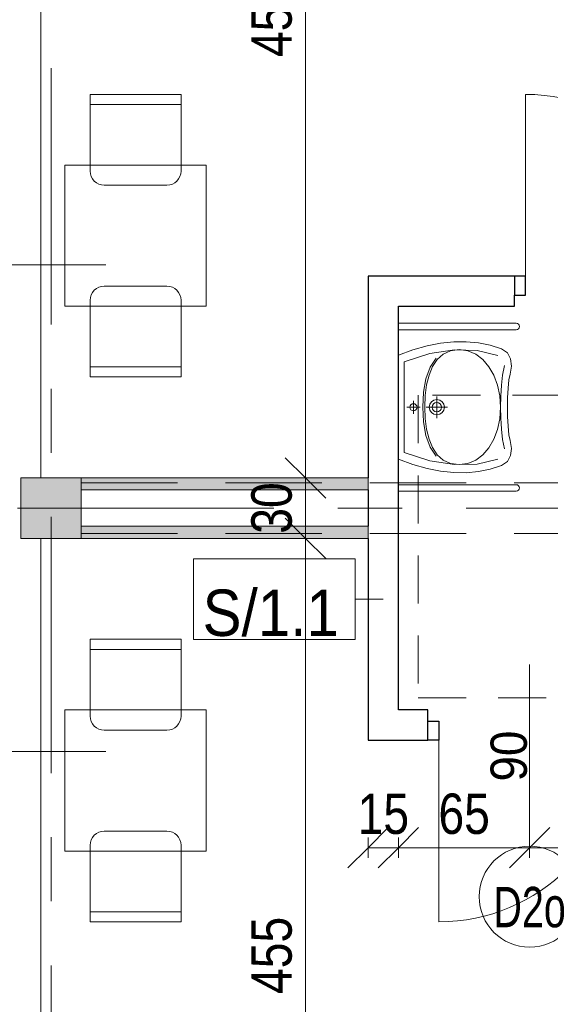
# Model space of a CAD drawing. Header units: centimetres. Extents: x -1631 to 1829, y -257 to 3158.
# Tile 8 of 129: x -1228 to -965, y 642 to 1130. Entities that reach past the tile are written whole.
import ezdxf

# ---------------------------------------------------------------- set-up
doc = ezdxf.new("R2010")
doc.units = ezdxf.units.CM
for name, pattern in [('Oś', [222.25, 127, -31.75, 31.75, -31.75]), ('Ponad', [39.688, 23.813, -15.875]), ('Ukryte', [71.438, 47.625, -23.813])]:
    doc.linetypes.add(name, pattern=pattern)
for name, color, linetype, lineweight in [('A-ANNO-DIMS', 211, 'Continuous', 13), ('A-ANNO-DIMS-100', 211, 'Continuous', 13), ('A-ANNO-NOTE', 131, 'Continuous', 9), ('A-DETL-GENF', 92, 'Continuous', 9), ('A-DETL-HDLN', 90, 'Ukryte', 9), ('A-DETL-MEDM', 33, 'Continuous', 13), ('A-DOOR', 31, 'Continuous', 13), ('A-FLOR-OVHD', 1, 'Ponad', 9), ('A-GLAZ-IDEN', 152, 'Continuous', 13), ('A-WALL', 113, 'Continuous', 13), ('A-WALL-IDEN', 211, 'Continuous', 13), ('I-FURN', 30, 'Continuous', 9), ('P-SANR-FIXT', 6, 'Continuous', 9), ('S-COLS', 52, 'Continuous', 13), ('S-GRID', 1, 'Continuous', 13)]:
    doc.layers.add(name, color=color, linetype=linetype, lineweight=lineweight)
doc.layers.add('A-WALL-PATT', color=111, linetype='Continuous', lineweight=13, plot=False)
doc.styles.add('Arial', font='arial.ttf', dxfattribs={"width": 0.9, "height": 18})
doc.styles.add('Arial Narrow_5', font='ARIALN.TTF', dxfattribs={"height": 20})
doc.styles.add('Arial_1', font='arial.ttf', dxfattribs={"width": 0.7, "height": 20})
doc.styles.add('Arial_12', font='arial.ttf', dxfattribs={"width": 0.9, "height": 23})
doc.styles.add('Arial_13', font='arial.ttf', dxfattribs={"height": 0.2})
doc.dimstyles.new('Diagonal_1_100__0__wewnętrzne', dxfattribs={"dimscale": 30.48, "dimtxt": 20.468619, "dimasz": 0.656168, "dimexe": 0.164042, "dimexo": 0.0625, "dimgap": 0.032808, "dimtad": 1, "dimdec": 0, "dimdsep": 46, "dimtxsty": 'Arial Narrow_5', "dimblk1": 'OBLIQUE', "dimblk2": 'OBLIQUE', "dimsah": 1, "dimcen": 0.09, "dimazin": 0, "dimtfac": 1, "dimtdec": 4, "dimtix": 1, "dimtmove": 0, "dimatfit": 3, "dimfxl": 0.164042, "dimfxlon": 1, "dimtvp": 1, "dimtolj": 1, "dimtzin": 0, "dimarcsym": 2})
doc.dimstyles.new('Diagonal_1_100__0__wewnętrzne_2', dxfattribs={"dimscale": 30.48, "dimtxt": 20.468619, "dimasz": 0.656168, "dimexe": 0.164042, "dimexo": 0.0625, "dimgap": 0.032808, "dimtad": 1, "dimdec": 0, "dimdsep": 46, "dimtxsty": 'Arial Narrow_5', "dimblk1": 'OBLIQUE', "dimblk2": 'OBLIQUE', "dimsah": 1, "dimcen": 0.09, "dimazin": 0, "dimtfac": 1, "dimtdec": 4, "dimtix": 1, "dimtmove": 2, "dimatfit": 3, "dimfxl": 0.164042, "dimfxlon": 1, "dimtvp": 1, "dimtolj": 1, "dimtzin": 0, "dimarcsym": 2})

# ---------------------------------------------------------------- blocks, each defined once
blk = doc.blocks.new('M_Concrete-Square-Column - 300 x 300mm-1795931-6_piętro IV __13_80 m_ - stan projektowany')
at = {"layer": 'S-COLS', "lineweight": 9}
blk.add_hatch(color=254, dxfattribs=at).paths.add_polyline_path([(15, -15), (15, 15), (-15, 15), (-15, -15)], flags=0)
for p, q in [((15, 15), (-15, 15)), ((-15, 15), (-15, -15)), ((15, -15), (15, 15)), ((-15, -15), (15, -15))]:
    blk.add_line(p, q, dxfattribs=at)
blk = doc.blocks.new('Blat - Blat-1285693-6_piętro IV __13_80 m_ - stan projektowany')
at = {"layer": 'I-FURN'}
for p, q in [((0, 70), (0, 0)), ((70, 70), (0, 70)), ((70, 0), (70, 70)), ((0, 0), (70, 0))]:
    blk.add_line(p, q, dxfattribs=at)
blk = doc.blocks.new('Blat - Blat-1285996-6_piętro IV __13_80 m_ - stan projektowany')
at = {"layer": 'I-FURN'}
for p, q in [((0, 0), (70, 0)), ((0, -70), (0, 0)), ((70, 0), (70, -70)), ((70, -70), (0, -70))]:
    blk.add_line(p, q, dxfattribs=at)
blk = doc.blocks.new('DRZWI 1S - automatyczna etykieta - Drzwi 90 _łazienkowe_-2364279-6_piętro IV __13_80 m_ - stan projektowany')
at = {"layer": 'A-DETL-GENF'}
for p, q in [((-50.5, 7.5), (-50.5, -2)), ((-45, 7.5), (-50.5, 7.5)), ((-45, -2), (-45, 7.5)), ((50.5, 7.5), (45, 7.5)), ((45, 7.5), (45, -2)), ((50.5, -2), (50.5, 7.5)), ((-50.5, -2), (-45, -2)), ((45, -2), (50.5, -2))]:
    blk.add_line(p, q, dxfattribs=at)
at = {"layer": 'A-DETL-MEDM', "lineweight": 25}
for p, q in [((-45, 7.5), (-50.5, 7.5)), ((-50.5, 7.5), (-50.5, -2)), ((-45, -2), (-45, 7.5)), ((45, -2), (45, 7.5)), ((45, 7.5), (50.5, 7.5)), ((50.5, 7.5), (50.5, -2)), ((-50.5, -2), (-45, -2)), ((50.5, -2), (45, -2))]:
    blk.add_line(p, q, dxfattribs=at)
at = {"layer": 'A-DOOR'}
blk.add_line((45, 7.5), (45, 97.5), dxfattribs=at)
blk.add_arc((45, 7.5), 90, 90, 180, dxfattribs=at)
blk = doc.blocks.new('DRZWI 1S - automatyczna etykieta - Drzwi 90 _łazienkowe_-2364283-6_piętro IV __13_80 m_ - stan projektowany')
at = {"layer": 'A-DETL-GENF'}
for p, q in [((-50.5, 2), (-45, 2)), ((-50.5, -7.5), (-50.5, 2)), ((-45, 2), (-45, -7.5)), ((45, 2), (50.5, 2)), ((45, -7.5), (45, 2)), ((50.5, 2), (50.5, -7.5)), ((-45, -7.5), (-50.5, -7.5)), ((50.5, -7.5), (45, -7.5))]:
    blk.add_line(p, q, dxfattribs=at)
at = {"layer": 'A-DETL-MEDM', "lineweight": 25}
for p, q in [((-50.5, -7.5), (-50.5, 2)), ((-50.5, 2), (-45, 2)), ((-45, 2), (-45, -7.5)), ((45, 2), (45, -7.5)), ((50.5, 2), (45, 2)), ((50.5, -7.5), (50.5, 2)), ((-45, -7.5), (-50.5, -7.5)), ((45, -7.5), (50.5, -7.5))]:
    blk.add_line(p, q, dxfattribs=at)
at = {"layer": 'A-DOOR'}
blk.add_line((45, -7.5), (45, -97.5), dxfattribs=at)
blk.add_arc((45, -7.5), 90, 180, 270, dxfattribs=at)
blk = doc.blocks.new('umywalka dla N_65x56 koło - Type 1-2359174-6_piętro IV __13_80 m_ - stan projektowany')
at = {"layer": 'P-SANR-FIXT'}
for p, q in [((-29.1, 65.9), (-29.1, 7.5)), ((-25.9, 65.9), (-25.9, 7.5)), ((-7.9, 63.51), (-11.49, 63.08)), ((-3.96, 62.78), (-7.9, 63.51)), ((32.9, 63.51), (28.96, 62.78)), ((36.49, 63.08), (32.9, 63.51)), ((50.9, 65.9), (50.9, 7.5)), ((54.1, 7.5), (54.1, 65.9)), ((-16.38, 58.62), (-18.22, 53.01)), ((-14.43, 61.47), (-16.38, 58.62)), ((-11.49, 63.08), (-14.43, 61.47)), ((-8.14, 60.01), (-3.44, 59.13)), ((-1.14, 62.22), (-3.96, 62.78)), ((-3.44, 59.13), (1.64, 58.58)), ((3.08, 61.79), (-1.14, 62.22)), ((1.64, 58.58), (6.99, 58.24)), ((7.9, 61.54), (3.08, 61.79)), ((12.5, 61.51), (7.9, 61.54)), ((17.1, 61.54), (12.5, 61.51)), ((21.92, 61.79), (17.1, 61.54)), ((17.98, 58.24), (23.33, 58.58)), ((26.14, 62.22), (21.92, 61.79)), ((23.33, 58.58), (28.41, 59.13)), ((28.96, 62.78), (26.14, 62.22)), ((28.41, 59.13), (33.11, 60.01)), ((39.43, 61.47), (36.49, 63.08)), ((41.38, 58.62), (39.43, 61.47)), ((43.22, 53.01), (41.38, 58.62)), ((-13.17, 56.78), (-15.64, 46.48)), ((-3.33, 54.72), (-7.59, 52.29)), ((1.52, 56.54), (-3.33, 54.72)), ((6.84, 57.67), (1.52, 56.54)), ((12.52, 58.06), (6.84, 57.67)), ((6.99, 58.24), (12.48, 58.02)), ((12.48, 58.02), (17.98, 58.24)), ((18.18, 57.67), (12.52, 58.06)), ((23.49, 56.54), (18.18, 57.67)), ((28.31, 54.72), (23.49, 56.54)), ((32.54, 52.29), (28.31, 54.72)), ((40.64, 46.48), (38.17, 56.78)), ((-18.22, 53.01), (-19.42, 47.19)), ((-11.11, 49.31), (-13.79, 45.83)), ((-7.59, 52.29), (-11.11, 49.31)), ((36.03, 49.31), (32.54, 52.29)), ((38.68, 45.83), (36.03, 49.31)), ((44.42, 47.19), (43.22, 53.01)), ((-19.42, 47.19), (-19.97, 41.14)), ((-15.64, 46.48), (-15.95, 35.24)), ((-13.79, 45.83), (-15.49, 41.92)), ((40.36, 41.92), (38.68, 45.83)), ((40.95, 35.24), (40.64, 46.48)), ((44.97, 41.14), (44.42, 47.19)), ((-19.97, 41.14), (-19.89, 34.88)), ((-15.49, 41.92), (-16.08, 37.64)), ((40.95, 37.64), (40.36, 41.92)), ((44.89, 34.88), (44.97, 41.14)), ((-19.89, 34.88), (-19.18, 28.39)), ((-16.08, 37.64), (-15.49, 33.33)), ((-15.95, 35.24), (-14.09, 23.15)), ((39.09, 23.15), (40.95, 35.24)), ((40.36, 33.33), (40.95, 37.64)), ((44.18, 28.39), (44.89, 34.88)), ((-15.49, 33.33), (-13.8, 29.72)), ((-13.8, 29.72), (-11.14, 26.76)), ((9.85, 29.16), (11.04, 29.97)), ((11.04, 29.97), (12.5, 30.26)), ((12.5, 31.76), (12.5, 21.26)), ((12.5, 30.26), (13.96, 29.97)), ((13.96, 29.97), (15.15, 29.16)), ((36.01, 26.76), (38.67, 29.72)), ((38.67, 29.72), (40.36, 33.33)), ((-19.18, 28.39), (-17.85, 21.67)), ((-7.38, 23.21), (-11.89, 26.24)), ((-11.14, 26.76), (-7.63, 24.42)), ((-7.63, 24.42), (-3.39, 22.67)), ((7.16, 26.51), (17.84, 26.51)), ((8.75, 26.51), (9.04, 27.97)), ((9.04, 25.06), (8.75, 26.51)), ((9.04, 27.97), (9.85, 29.16)), ((9.85, 23.86), (9.04, 25.06)), ((10.2, 26.51), (10.38, 27.41)), ((10.38, 25.62), (10.2, 26.51)), ((10.38, 27.41), (10.87, 28.14)), ((10.87, 24.89), (10.38, 25.62)), ((10.87, 28.14), (11.61, 28.63)), ((11.61, 24.39), (10.87, 24.89)), ((11.61, 28.63), (12.5, 28.81)), ((12.5, 24.21), (11.61, 24.39)), ((12.5, 28.81), (13.39, 28.63)), ((13.39, 24.39), (12.5, 24.21)), ((13.39, 28.63), (14.13, 28.14)), ((14.13, 24.89), (13.39, 24.39)), ((14.13, 28.14), (14.62, 27.41)), ((14.62, 25.62), (14.13, 24.89)), ((14.62, 27.41), (14.8, 26.51)), ((14.8, 26.51), (14.62, 25.62)), ((15.15, 29.16), (15.96, 27.97)), ((15.96, 25.06), (15.15, 23.86)), ((15.96, 27.97), (16.25, 26.51)), ((16.25, 26.51), (15.96, 25.06)), ((28.26, 22.67), (32.5, 24.42)), ((36.76, 26.24), (32.25, 23.21)), ((32.5, 24.42), (36.01, 26.76)), ((42.85, 21.67), (44.18, 28.39)), ((-17.85, 21.67), (-15.89, 14.7)), ((-14.09, 23.15), (-10.01, 10.3)), ((-1.64, 21.13), (-7.38, 23.21)), ((-3.39, 22.67), (1.45, 21.46)), ((5.06, 19.92), (-1.64, 21.13)), ((1.45, 21.46), (6.76, 20.76)), ((12.43, 19.54), (5.06, 19.92)), ((6.76, 20.76), (12.43, 20.54)), ((11.04, 23.06), (9.85, 23.86)), ((12.5, 22.76), (11.04, 23.06)), ((12.43, 20.54), (18.1, 20.76)), ((19.81, 19.92), (12.43, 19.54)), ((13.96, 23.06), (12.5, 22.76)), ((15.15, 23.86), (13.96, 23.06)), ((18.1, 20.76), (23.42, 21.46)), ((26.51, 21.13), (19.81, 19.92)), ((23.42, 21.46), (28.26, 22.67)), ((32.25, 23.21), (26.51, 21.13)), ((35.01, 10.3), (39.09, 23.15)), ((40.89, 14.7), (42.85, 21.67)), ((-15.89, 14.7), (-13.31, 7.5)), ((15.75, 14.98), (9.25, 14.98)), ((10.75, 14.98), (10.89, 15.66)), ((10.89, 14.3), (10.75, 14.98)), ((10.89, 15.66), (11.26, 16.21)), ((11.26, 16.21), (11.82, 16.59)), ((11.82, 16.59), (12.5, 16.73)), ((12.5, 18.23), (12.5, 11.72)), ((12.5, 16.73), (13.18, 16.59)), ((13.18, 16.59), (13.74, 16.21)), ((13.74, 16.21), (14.11, 15.66)), ((14.11, 15.66), (14.25, 14.98)), ((14.25, 14.98), (14.11, 14.3)), ((38.31, 7.5), (40.89, 14.7)), ((-10.01, 10.3), (12.5, 10.3)), ((11.26, 13.74), (10.89, 14.3)), ((11.82, 13.36), (11.26, 13.74)), ((12.5, 13.22), (11.82, 13.36)), ((13.18, 13.36), (12.5, 13.22)), ((12.5, 10.3), (35.01, 10.3)), ((13.74, 13.74), (13.18, 13.36)), ((14.11, 14.3), (13.74, 13.74))]:
    blk.add_line(p, q, dxfattribs=at)
for centre in [(-27.5, 65.9), (52.5, 65.9)]:
    blk.add_arc(centre, 1.6, 360, 180, dxfattribs=at)
blk = doc.blocks.new('krzesło - krzesło-823058-6_piętro IV __13_80 m_ - stan projektowany')
at = {"layer": 'I-FURN'}
for p, q in [((-22.5, 22.5), (-22.5, -15.5)), ((22.5, 22.5), (-22.5, 22.5)), ((22.5, -15.5), (22.5, 22.5)), ((22.5, 17.5), (-22.5, 17.5)), ((-15.5, -22.5), (15.5, -22.5))]:
    blk.add_line(p, q, dxfattribs=at)
for centre, start, end in [((-15.5, -15.5), 180, 270), ((15.5, -15.5), 270, 0)]:
    blk.add_arc(centre, 7, start, end, dxfattribs=at)
blk = doc.blocks.new('krzesło - krzesło-1270919-6_piętro IV __13_80 m_ - stan projektowany')
at = {"layer": 'I-FURN'}
for p, q in [((-15.5, 22.5), (15.5, 22.5)), ((-22.5, -22.5), (-22.5, 15.5)), ((22.5, 15.5), (22.5, -22.5)), ((22.5, -17.5), (-22.5, -17.5)), ((22.5, -22.5), (-22.5, -22.5))]:
    blk.add_line(p, q, dxfattribs=at)
for centre, start, end in [((-15.5, 15.5), 90, 180), ((15.5, 15.5), 360, 90)]:
    blk.add_arc(centre, 7, start, end, dxfattribs=at)
blk = doc.blocks.new('DIMBLOCK37-6_piętro IV __13_80 m_ - stan projektowany')
at = {"layer": 'A-ANNO-DIMS-100', "transparency": 16777216}
for p, q in [((-1055.62, 720.07), (-1045.62, 730.07)), ((-1040.62, 720.07), (-1030.62, 730.07)), ((-1055.62, 725.07), (-1055.62, 715.07)), ((-1055.62, 720.07), (-1055.62, 725.07)), ((-1040.62, 725.07), (-1040.62, 715.07)), ((-1040.62, 720.07), (-1040.62, 725.07)), ((-1055.62, 720.07), (-1065.62, 710.07)), ((-1055.62, 720.07), (-1040.62, 720.07)), ((-1040.62, 720.07), (-1050.62, 710.07))]:
    blk.add_line(p, q, dxfattribs=at)
at = {"layer": 'A-ANNO-DIMS-100', "color": 0, "transparency": 16777216, "insert": (-1060.79, 746.92), "char_height": 20, "width": 30.4105, "attachment_point": 1, "line_spacing_factor": 0.974696, "style": 'Arial Narrow_5'}
blk.add_mtext('15', dxfattribs=at)
blk = doc.blocks.new('_Oblique')
at = {"color": 0, "linetype": 'ByBlock', "lineweight": -2}
blk.add_line((-0.5, -0.5), (0.5, 0.5), dxfattribs=at)
blk = doc.blocks.new('DIMBLOCK38-6_piętro IV __13_80 m_ - stan projektowany')
at = {"layer": 'A-ANNO-DIMS-100', "transparency": 16777216}
for p, q in [((-1040.62, 720.07), (-1030.62, 730.07)), ((-975.62, 720.07), (-965.62, 730.07)), ((-1040.62, 725.07), (-1040.62, 715.07)), ((-1040.62, 720.07), (-1040.62, 725.07)), ((-975.62, 725.07), (-975.62, 715.07)), ((-975.62, 720.07), (-975.62, 725.07)), ((-1040.62, 720.07), (-1050.62, 710.07)), ((-1040.62, 720.07), (-975.62, 720.07)), ((-975.62, 720.07), (-985.62, 710.07))]:
    blk.add_line(p, q, dxfattribs=at)
at = {"layer": 'A-ANNO-DIMS-100', "color": 0, "transparency": 16777216, "insert": (-1020.79, 746.92), "char_height": 20, "width": 30.4105, "attachment_point": 1, "line_spacing_factor": 0.974696, "style": 'Arial Narrow_5'}
blk.add_mtext('65', dxfattribs=at)
blk = doc.blocks.new('DIMBLOCK39-6_piętro IV __13_80 m_ - stan projektowany')
at = {"layer": 'A-ANNO-DIMS-100', "transparency": 16777216}
for p, q in [((-975.62, 720.07), (-965.62, 730.07)), ((-774.62, 720.07), (-764.62, 730.07)), ((-975.62, 725.07), (-975.62, 715.07)), ((-975.62, 720.07), (-975.62, 725.07)), ((-774.62, 725.07), (-774.62, 715.07)), ((-774.62, 720.07), (-774.62, 725.07)), ((-975.62, 720.07), (-985.62, 710.07)), ((-975.62, 720.07), (-774.62, 720.07)), ((-774.62, 720.07), (-784.62, 710.07))]:
    blk.add_line(p, q, dxfattribs=at)
at = {"layer": 'A-ANNO-DIMS-100', "color": 0, "transparency": 16777216, "insert": (-894.13, 746.92), "char_height": 20, "width": 45.6158, "attachment_point": 1, "line_spacing_factor": 0.974696, "style": 'Arial Narrow_5'}
blk.add_mtext('201', dxfattribs=at)
blk = doc.blocks.new('DIMBLOCK79-6_piętro IV __13_80 m_ - stan projektowany')
at = {"layer": 'A-ANNO-DIMS-100', "transparency": 16777216}
for p, q in [((-1086.6, 873.33), (-1096.6, 883.33)), ((-1091.6, 873.33), (-1081.6, 873.33)), ((-1086.6, 873.33), (-1091.6, 873.33)), ((-1086.6, 418.33), (-1086.6, 873.33)), ((-1086.6, 873.33), (-1076.6, 863.33)), ((-1086.6, 418.33), (-1096.6, 428.33)), ((-1091.6, 418.33), (-1081.6, 418.33)), ((-1086.6, 418.33), (-1091.6, 418.33)), ((-1086.6, 418.33), (-1076.6, 408.33))]:
    blk.add_line(p, q, dxfattribs=at)
at = {"layer": 'A-ANNO-DIMS-100', "color": 0, "transparency": 16777216, "insert": (-1113.45, 647.61), "char_height": 20, "width": 45.6158, "attachment_point": 1, "rotation": 90, "line_spacing_factor": 0.974696, "style": 'Arial Narrow_5'}
blk.add_mtext('455', dxfattribs=at)
blk = doc.blocks.new('DIMBLOCK80-6_piętro IV __13_80 m_ - stan projektowany')
at = {"layer": 'A-ANNO-DIMS-100', "transparency": 16777216}
for p, q in [((-1086.6, 903.33), (-1096.6, 913.33)), ((-1091.6, 903.33), (-1081.6, 903.33)), ((-1086.6, 903.33), (-1091.6, 903.33)), ((-1086.6, 873.33), (-1086.6, 903.33)), ((-1086.6, 903.33), (-1076.6, 893.33)), ((-1086.6, 873.33), (-1096.6, 883.33)), ((-1091.6, 873.33), (-1081.6, 873.33)), ((-1086.6, 873.33), (-1091.6, 873.33)), ((-1086.6, 873.33), (-1076.6, 863.33))]:
    blk.add_line(p, q, dxfattribs=at)
at = {"layer": 'A-ANNO-DIMS-100', "color": 0, "transparency": 16777216, "insert": (-1113.45, 875.65), "char_height": 20, "width": 30.4105, "attachment_point": 1, "rotation": 90, "line_spacing_factor": 0.974696, "style": 'Arial Narrow_5'}
blk.add_mtext('30', dxfattribs=at)
blk = doc.blocks.new('DIMBLOCK81-6_piętro IV __13_80 m_ - stan projektowany')
at = {"layer": 'A-ANNO-DIMS-100', "transparency": 16777216}
for p, q in [((-1086.6, 1358.33), (-1096.6, 1368.33)), ((-1091.6, 1358.33), (-1081.6, 1358.33)), ((-1086.6, 1358.33), (-1091.6, 1358.33)), ((-1086.6, 903.33), (-1086.6, 1358.33)), ((-1086.6, 1358.33), (-1076.6, 1348.33)), ((-1086.6, 903.33), (-1096.6, 913.33)), ((-1091.6, 903.33), (-1081.6, 903.33)), ((-1086.6, 903.33), (-1091.6, 903.33)), ((-1086.6, 903.33), (-1076.6, 893.33))]:
    blk.add_line(p, q, dxfattribs=at)
at = {"layer": 'A-ANNO-DIMS-100', "color": 0, "transparency": 16777216, "insert": (-1113.45, 1111.82), "char_height": 20, "width": 45.6158, "attachment_point": 1, "rotation": 90, "line_spacing_factor": 0.974696, "style": 'Arial Narrow_5'}
blk.add_mtext('455', dxfattribs=at)
blk = doc.blocks.new('ET sciana_AT7 - 10mm-2270614-6_piętro IV __13_80 m_ - stan projektowany')
at = {"layer": 'A-WALL-IDEN'}
for p, q in [((-0.4, 0.196875), (0.4, 0.196875)), ((-0.4, -0.203125), (-0.4, 0.196875)), ((0.4, 0.196875), (0.4, -0.203125)), ((-0.4, -0.203125), (0.4, -0.203125))]:
    blk.add_line(p, q, dxfattribs=at)
blk = doc.blocks.new('Okno_LD_typ 100 - metka _ wys_parapetu-2491833-6_piętro IV __13_80 m_ - stan projektowany')
at = {"layer": 'A-GLAZ-IDEN'}
blk.add_line((0, 1.8925), (0, -0.3919), dxfattribs=at)
blk.add_circle((0, -0.0919), 0.3, dxfattribs=at)
at = {"layer": 'A-GLAZ-IDEN', "insert": (0.4711, 0.6634), "char_height": 0.2, "width": 0.48783, "attachment_point": 3, "rotation": 90, "line_spacing_factor": 0.936439, "style": 'Arial_13', "bg_fill": 3, "box_fill_scale": 1.25, "bg_fill_color": 256, "bg_fill_true_color": 13158600, "bg_fill_transparency": 0}
blk.add_mtext('\\pxqr,t6.35,12.7,19.05,25.4,31.75,38.1,44.45,50.8,57.15,63.5,69.85,76.2,82.55,88.9,95.25,101.6,107.95,114.3,120.65,127,133.35,139.7,146.05,152.4,158.75,165.1,171.45,177.8,184.15,190.5,196.85,203.2;{hp= }', dxfattribs=at)

msp = doc.modelspace()

# ---------------------------------------------------------------- hatches: boundary and pattern name
at = {"layer": 'A-WALL-PATT'}
for points in [[(-1197.62, 897.33), (-1055.62, 897.33), (-1055.62, 903.33), (-1197.62, 903.33)], [(-1055.62, 873.33), (-1055.62, 879.33), (-1197.62, 879.33), (-1197.62, 873.33), (-1083.22, 873.33)]]:
    msp.add_hatch(color=9, dxfattribs=at).paths.add_polyline_path(points, flags=0)

# ---------------------------------------------------------------- linework, layer by layer
at = {"layer": 'A-ANNO-NOTE', "lineweight": 13}
msp.add_line((-975.62, 810.83), (-975.62, 720.83), dxfattribs=at)
msp.add_line((-975.62, 810.83), (-975.62, 720.83), dxfattribs=at)
msp.add_circle((-975.62, 695.83), 25, dxfattribs=at)
at = {"layer": 'A-DETL-HDLN'}
for p, q in [((-1197.62, 900.83), (1172.38, 900.83)), ((-1197.62, 875.83), (1172.38, 875.83))]:
    msp.add_line(p, q, dxfattribs=at)
at = {"layer": 'A-FLOR-OVHD'}
for p, q in [((-1030.89, 944.27), (-1030.89, 794.27)), ((-880.89, 944.27), (-1030.89, 944.27)), ((-1030.89, 794.27), (-880.89, 794.27))]:
    msp.add_line(p, q, dxfattribs=at)
at = {"layer": 'A-WALL', "lineweight": 9}
for p, q in [((-1217.62, 1353.33), (-1217.62, 903.33)), ((-1055.62, 903.33), (-1197.62, 903.33)), ((-1197.62, 897.33), (-1055.62, 897.33)), ((-1055.62, 879.33), (-1197.62, 879.33)), ((-1217.62, 873.33), (-1217.62, 423.33)), ((-1197.62, 873.33), (-1055.62, 873.33))]:
    msp.add_line(p, q, dxfattribs=at)
at = {"layer": 'A-WALL', "color": 7, "lineweight": 25}
for p, q in [((-983.13, 1003.33), (-1055.62, 1003.33)), ((-1055.62, 1003.33), (-1055.62, 903.33)), ((-983.13, 988.33), (-983.13, 993.83)), ((-1040.62, 988.33), (-983.13, 988.33)), ((-1040.62, 788.33), (-1040.62, 988.33)), ((-1055.62, 897.33), (-1055.62, 879.33)), ((-1055.62, 873.33), (-1055.62, 773.33)), ((-1026.12, 788.33), (-1040.62, 788.33)), ((-1026.12, 782.83), (-1026.12, 788.33)), ((-1055.62, 773.33), (-1026.12, 773.33))]:
    msp.add_line(p, q, dxfattribs=at)
at = {"layer": 'A-WALL'}
for p, q in [((-1055.62, 897.33), (-1055.62, 903.33)), ((-1055.62, 873.33), (-1055.62, 879.33))]:
    msp.add_line(p, q, dxfattribs=at)
at = {"layer": 'A-WALL-IDEN'}
msp.add_line((-1048.12, 843.18), (-1062, 843.18), dxfattribs=at)
at = {"layer": 'S-GRID', "linetype": 'Oś'}
for p, q in [((-1212.62, 2884.27), (-1212.62, 27.13)), ((1342.46, 888.33), (-1368.76, 888.33))]:
    msp.add_line(p, q, dxfattribs=at)

# ---------------------------------------------------------------- block references
at = {"layer": 'A-DOOR', "rotation": 180}
for name, p in [('DRZWI 1S - automatyczna etykieta - Drzwi 90 _łazienkowe_-2364283-6_piętro IV __13_80 m_ - stan projektowany', (-932.63, 995.83)), ('DRZWI 1S - automatyczna etykieta - Drzwi 90 _łazienkowe_-2364279-6_piętro IV __13_80 m_ - stan projektowany', (-975.62, 780.83))]:
    msp.add_blockref(name, p, dxfattribs=at)
at = {"layer": 'A-WALL-IDEN', "xscale": 99.99999999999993, "yscale": 99.99999999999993, "zscale": 99.99999999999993}
msp.add_blockref('ET sciana_AT7 - 10mm-2270614-6_piętro IV __13_80 m_ - stan projektowany', (-1102, 843.5), dxfattribs=at)
at = {"layer": 'I-FURN', "rotation": 180}
for name, p in [('krzesło - krzesło-1270919-6_piętro IV __13_80 m_ - stan projektowany', (-1170.73, 1070.83)), ('Blat - Blat-1285996-6_piętro IV __13_80 m_ - stan projektowany', (-1135.73, 988.33)), ('krzesło - krzesło-823058-6_piętro IV __13_80 m_ - stan projektowany', (-1170.73, 975.83)), ('krzesło - krzesło-1270919-6_piętro IV __13_80 m_ - stan projektowany', (-1170.73, 800.83)), ('Blat - Blat-1285693-6_piętro IV __13_80 m_ - stan projektowany', (-1135.73, 788.33)), ('krzesło - krzesło-823058-6_piętro IV __13_80 m_ - stan projektowany', (-1170.73, 705.83))]:
    msp.add_blockref(name, p, dxfattribs=at)
at = {"layer": 'P-SANR-FIXT', "rotation": 270.0000000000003}
msp.add_blockref('umywalka dla N_65x56 koło - Type 1-2359174-6_piętro IV __13_80 m_ - stan projektowany', (-1048.12, 950.83), dxfattribs=at)
at = {"layer": 'S-COLS', "lineweight": 9}
msp.add_blockref('M_Concrete-Square-Column - 300 x 300mm-1795931-6_piętro IV __13_80 m_ - stan projektowany', (-1212.62, 888.33), dxfattribs=at)

# ---------------------------------------------------------------- texts
at = {"layer": 'A-ANNO-NOTE', "lineweight": 211, "insert": (-985.86, 765.5), "char_height": 18, "width": 25.65, "attachment_point": 5, "rotation": 90, "line_spacing_factor": 0.936439, "style": 'Arial'}
msp.add_mtext('\\pxqc,t6.35,12.7,19.05,25.4,31.75,38.1,44.45,50.8,57.15,63.5,69.85,76.2,82.55,88.9,95.25,101.6,107.95,114.3,120.65,127,133.35,139.7,146.05,152.4,158.75,165.1,171.45,177.8,184.15,190.5,196.85,203.2;{90}', dxfattribs=at)
at = {"layer": 'A-ANNO-NOTE', "lineweight": 211, "insert": (-975.65, 690.53), "char_height": 20, "width": 37.03, "attachment_point": 5, "line_spacing_factor": 0.936439, "style": 'Arial_1'}
msp.add_mtext('\\pxqc,t4.445,8.89,13.335,17.78,22.225,26.67,31.115,35.56,40.005,44.45,48.895,53.34,57.785,62.23,66.675,71.12,75.565,80.01,84.455,88.9,93.345,97.79,102.235,106.68,111.125,115.57,120.015,124.46,128.905,133.35,137.795,142.24;{D2o}', dxfattribs=at)
at = {"layer": 'A-WALL-IDEN', "insert": (-1103.81, 836.34), "char_height": 23, "width": 67.32, "attachment_point": 5, "line_spacing_factor": 0.936439, "style": 'Arial_12'}
msp.add_mtext('\\pxqc,t4.96957,9.93913,14.9087,19.87826,24.84783,29.81739,34.78696,39.75652,44.72609,49.69565,54.66522,59.63478,64.60435,69.57391,74.54348,79.51304,84.48261,89.45217,94.42174,99.3913,104.36087,109.33043,114.3,119.26957,124.23913,129.2087,134.17826,139.14783,144.11739,149.08696,154.05652,159.02609;{S/1.1}', dxfattribs=at)

# ---------------------------------------------------------------- dimensions: what is measured, and where the dimension line sits
at = {"layer": 'A-ANNO-DIMS'}
for base, p1, p2, angle, override, picture, middle in [((-1086.6, 1358.33), (-1091.6, 903.33), (-1091.6, 1358.33), 90, {"dimpost": '<>', "dimfxl": 455}, 'DIMBLOCK81-6_piętro IV __13_80 m_ - stan projektowany', (-1097.77, 1130.83)), ((-1086.6, 903.33), (-1091.6, 873.33), (-1091.6, 903.33), 90, {"dimpost": '<>', "dimfxl": 30}, 'DIMBLOCK80-6_piętro IV __13_80 m_ - stan projektowany', (-1097.81, 888.33)), ((-1040.62, 720.07), (-1055.62, 725.07), (-1040.62, 725.07), 0, {"dimpost": '<>', "dimfxl": 15}, 'DIMBLOCK37-6_piętro IV __13_80 m_ - stan projektowany', (-1048.12, 731.28)), ((-975.62, 720.07), (-1040.62, 725.07), (-975.62, 725.07), 0, {"dimpost": '<>', "dimfxl": 65}, 'DIMBLOCK38-6_piętro IV __13_80 m_ - stan projektowany', (-1008.12, 731.28)), ((-774.62, 720.07), (-975.62, 725.07), (-774.62, 725.07), 0, {"dimpost": '<>', "dimfxl": 201}, 'DIMBLOCK39-6_piętro IV __13_80 m_ - stan projektowany', (-875.12, 731.28))]:
    dim = msp.add_linear_dim(base=base, p1=p1, p2=p2, angle=angle, dimstyle='Diagonal_1_100__0__wewnętrzne', override=override, dxfattribs=at)
    dim.commit()
    dim.dimension.update_dxf_attribs({"geometry": picture, "text_midpoint": middle})
dim = msp.add_linear_dim(base=(-1086.6, 873.33), p1=(-1091.6, 418.33), p2=(-1091.6, 873.33), angle=90, dimstyle='Diagonal_1_100__0__wewnętrzne_2', override={"dimpost": '<>', "dimfxl": 455}, dxfattribs=at)
dim.commit()
dim.dimension.update_dxf_attribs({"geometry": 'DIMBLOCK79-6_piętro IV __13_80 m_ - stan projektowany', "text_midpoint": (-1100.12, 670.41), "dimtype": 160, "text_rotation": 90})

# ---------------------------------------------------------------- next in the draw order: block references
at = {"layer": 'A-GLAZ-IDEN', "xscale": 99.99999999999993, "yscale": 99.99999999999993, "zscale": 99.99999999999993, "rotation": 270.0000000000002}
for p in [(-1374.73, 1008.83), (-1374.73, 767.83)]:
    msp.add_blockref('Okno_LD_typ 100 - metka _ wys_parapetu-2491833-6_piętro IV __13_80 m_ - stan projektowany', p, dxfattribs=at)

doc.saveas('drawing.dxf')
